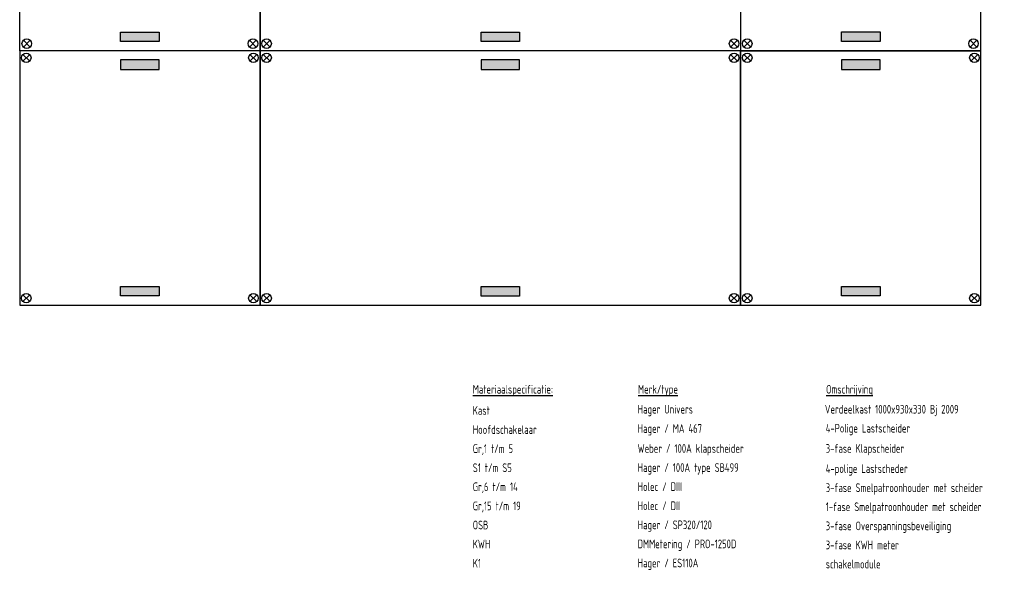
# Model space of a CAD drawing. Header units: millimetres. Extents: x -76073 to -606, y -39488 to 9083.
# Tile 3 of 23: x -15580 to -5255, y -39488 to -33720. Entities that reach past the tile are written whole.
import ezdxf

# ---------------------------------------------------------------- set-up
doc = ezdxf.new("R2010")
doc.units = ezdxf.units.MM
doc.header["$LTSCALE"] = 100
doc.layers.add('EL$6----', color=7, linetype='Continuous')
doc.layers.add('EL6-----', color=7, linetype='Continuous')
doc.styles.add('2_5', font='iso.shx', dxfattribs={"height": 2.5})

# ---------------------------------------------------------------- blocks, each defined once
blk = doc.blocks.new('kastblok 2 leeg')
for points in [[(1462, -196), (1462, -96), (1058, -96), (1058, -196)], [(1462, -2469), (1462, -2569), (1058, -2569), (1058, -2469)]]:
    blk.add_hatch(color=256).paths.add_polyline_path(points)
blk.add_lwpolyline([(0, -2666), (2520, -2666), (2520, 0), (0, 0)], close=True)
for points in [[(34, -110), (105, -39)], [(105, -110), (34, -39)], [(2486, -110), (2415, -39)], [(2415, -110), (2486, -39)], [(34, -2556), (105, -2627)], [(105, -2556), (34, -2627)], [(2486, -2556), (2415, -2627)], [(2415, -2556), (2486, -2627)]]:
    blk.add_lwpolyline(points)
at = {"flags": 128}
for points in [[(1058, -196), (1462, -196), (1462, -96), (1058, -96), (1058, -196)], [(1058, -2469), (1462, -2469), (1462, -2569), (1058, -2569), (1058, -2469)]]:
    blk.add_lwpolyline(points, dxfattribs=at)
for centre in [(69, -74), (2451, -74), (69, -2592), (2451, -2592)]:
    blk.add_circle(centre, 50)
blk = doc.blocks.new('kastblok 2-2')
for points in [[(1462, -196), (1462, -96), (1058, -96), (1058, -196)], [(1462, -2469), (1462, -2569), (1058, -2569), (1058, -2469)]]:
    blk.add_hatch(color=256).paths.add_polyline_path(points)
for points in [[(2520, -2666), (2520, 0), (0, 0), (0, -2666)], [(180, -450), (2340, -450), (2340, -900), (180, -900)], [(180, -1766), (2340, -1766), (2340, -2216), (180, -2216)]]:
    blk.add_lwpolyline(points, close=True)
for points in [[(34, -110), (105, -39)], [(105, -110), (34, -39)], [(2476, -110), (2406, -39)], [(2406, -110), (2476, -39)], [(34, -2556), (105, -2627)], [(105, -2556), (34, -2627)], [(2476, -2556), (2406, -2627)], [(2406, -2556), (2476, -2627)]]:
    blk.add_lwpolyline(points)
at = {"flags": 128}
for points in [[(1058, -196), (1462, -196), (1462, -96), (1058, -96), (1058, -196)], [(1058, -2469), (1462, -2469), (1462, -2569), (1058, -2569), (1058, -2469)]]:
    blk.add_lwpolyline(points, dxfattribs=at)
for centre in [(69, -74), (2441, -74), (69, -2592), (2441, -2592)]:
    blk.add_circle(centre, 50)

msp = doc.modelspace()

# ---------------------------------------------------------------- hatches: boundary and pattern name
for points in [[(-14118, -33849), (-14118, -33949), (-14522, -33949), (-14522, -33849)], [(-10338, -33849), (-10338, -33949), (-10742, -33949), (-10742, -33849)], [(-10338, -34241), (-10338, -34141), (-10742, -34141), (-10742, -34241)], [(-10338, -36515), (-10338, -36615), (-10742, -36615), (-10742, -36515)]]:
    msp.add_hatch(color=256).paths.add_polyline_path(points)

# ---------------------------------------------------------------- linework, layer by layer
for points in [[(-15580, -31379), (-13060, -31379), (-13060, -34045), (-15580, -34045)], [(-8020, -31379), (-8020, -34045), (-13060, -34045), (-13060, -31379)], [(-13060, -36711), (-8020, -36711), (-8020, -34045), (-13060, -34045)]]:
    msp.add_lwpolyline(points, close=True)
at = {"flags": 128}
for points in [[(-14522, -33849), (-14118, -33849), (-14118, -33949), (-14522, -33949), (-14522, -33849)], [(-10742, -33849), (-10338, -33849), (-10338, -33949), (-10742, -33949), (-10742, -33849)], [(-10742, -34241), (-10338, -34241), (-10338, -34141), (-10742, -34141), (-10742, -34241)], [(-10742, -36515), (-10338, -36515), (-10338, -36615), (-10742, -36615), (-10742, -36515)]]:
    msp.add_lwpolyline(points, dxfattribs=at)
for points in [[(-15541, -33936), (-15470, -34006)], [(-15470, -33936), (-15541, -34006)], [(-13099, -33936), (-13170, -34006)], [(-13170, -33936), (-13099, -34006)], [(-13026, -33936), (-12955, -34006)], [(-12955, -33936), (-13026, -34006)], [(-8054, -33936), (-8125, -34006)], [(-8125, -33936), (-8054, -34006)], [(-13026, -34155), (-12955, -34084)], [(-12955, -34155), (-13026, -34084)], [(-8054, -34155), (-8125, -34084)], [(-8125, -34155), (-8054, -34084)], [(-13026, -36601), (-12955, -36672)], [(-12955, -36601), (-13026, -36672)], [(-8054, -36601), (-8125, -36672)], [(-8125, -36601), (-8054, -36672)]]:
    msp.add_lwpolyline(points)
for centre in [(-15506, -33971), (-13134, -33971), (-12991, -33971), (-8089, -33971), (-12991, -34119), (-8089, -34119), (-12991, -36637), (-8089, -36637)]:
    msp.add_circle(centre, 50)

# ---------------------------------------------------------------- block references
msp.add_blockref('kastblok 2-2', (-8020, -31379))
at = {"layer": 'EL$6----'}
for p in [(-15580, -34045), (-8020, -34045)]:
    msp.add_blockref('kastblok 2 leeg', p, dxfattribs=at)

# ---------------------------------------------------------------- texts
at = {"layer": 'EL6-----', "color": 1, "style": '2_5', "width": 0.8}
for s, height, p in [('%%UMateriaalspecificatie:', 91.13, (-10829, -37637)), ('%%UMerk/type', 91.13, (-9096, -37637)), ('%%UOmschrijving', 91.13, (-7124, -37637)), ('Kast', 91.1, (-10829, -37859)), ('Hager Univers', 91.13, (-9100, -37846)), ('Verdeelkast 1000x930x330 Bj 2009', 91.13, (-7137, -37846)), ('Hoofdschakelaar', 91.13, (-10829, -38059)), ('Hager / MA 467 ', 91.13, (-9100, -38048)), ('4-Polige Lastscheider', 91.13, (-7128, -38045)), ('Gr,1 t/m 5', 91.1, (-10829, -38259)), ('Weber / 100A klapscheider', 91.13, (-9100, -38257)), ('3-fase Klapscheider', 91.13, (-7128, -38257)), ('S1 t/m S5', 91.1, (-10829, -38459)), ('Hager / 100A type SB499', 91.13, (-9100, -38457)), ('4-polige Lastscheder', 91.13, (-7128, -38468)), ('Gr,6 t/m 14', 91.13, (-10829, -38659)), ('Holec / DIII', 91.13, (-9100, -38657)), ('3-fase Smelpatroonhouder met scheider', 91.13, (-7128, -38668)), ('Gr,15 t/m 19', 91.13, (-10829, -38859)), ('Holec / DII', 91.13, (-9100, -38857)), ('1-fase Smelpatroonhouder met scheider', 91.13, (-7128, -38868)), ('OSB', 91.1, (-10829, -39059)), ('Hager / SP320/120', 91.13, (-9100, -39057)), ('3-fase Overspanningsbeveiliging', 91.13, (-7128, -39068)), ('KWH', 91.1, (-10829, -39259)), ('DMMetering / PRO-1250D ', 91.13, (-9100, -39257)), ('3-fase KWH meter', 91.13, (-7128, -39268)), ('K1', 91.1, (-10829, -39459)), ('Hager / ES110A', 91.13, (-9100, -39457)), ('schakelmodule', 91.13, (-7128, -39468))]:
    msp.add_text(s, height=height, dxfattribs=at).set_placement(p)

doc.saveas('drawing.dxf')
